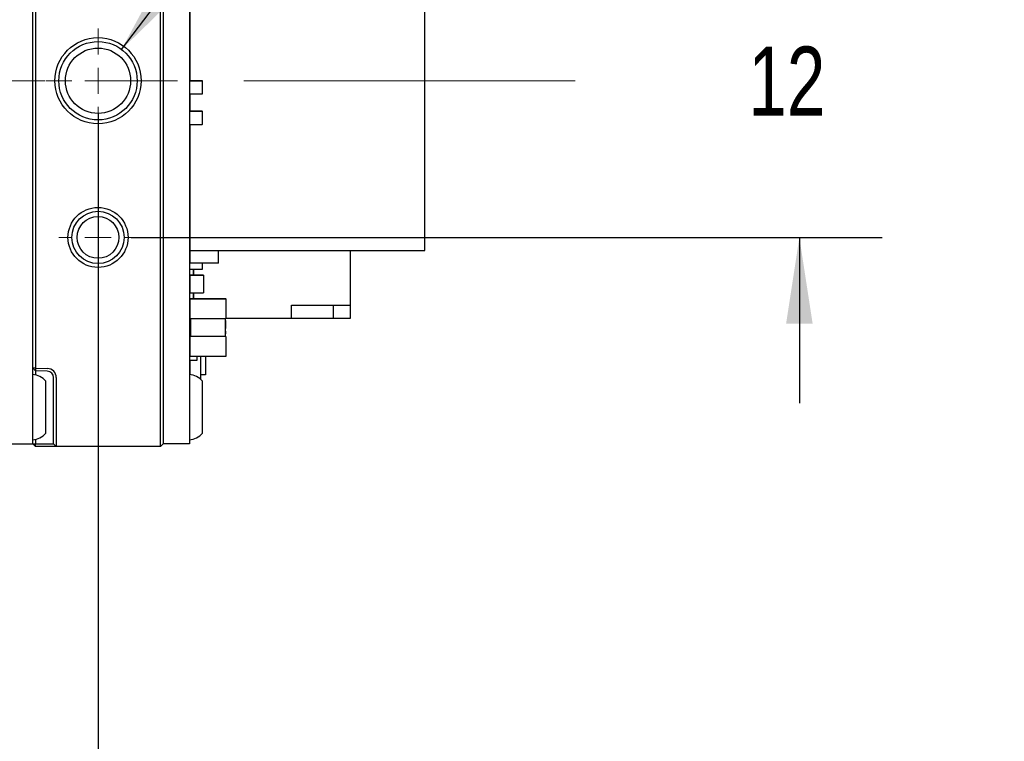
# Paper-space layout 'IX body' of a CAD drawing. Header units: millimetres. Extents: x 5 to 274, y 4 to 211.
# Tile 4 of 21: x 127 to 165, y 36 to 64. Entities that reach past the tile are written whole.
import ezdxf

# ---------------------------------------------------------------- set-up
doc = ezdxf.new("R2010")
doc.units = ezdxf.units.MM
doc.linetypes.add('CENTERX2', pattern=[20.32, 12.7, -2.54, 2.54, -2.54])
doc.layers.add('DIMENSIONS', color=8, linetype='Continuous')
doc.styles.add('SLDTEXTSTYLE0', font='TXT', dxfattribs={"width": 0.75})
doc.styles.add('SLDTEXTSTYLE5', font='TXT', dxfattribs={"width": 0.678571})
doc.dimstyles.new('SLDDIMSTYLE11', dxfattribs={"dimtxt": 2.645833, "dimasz": 3.302, "dimexe": 0, "dimexo": 0.0625, "dimgap": 0.661458, "dimtad": 0, "dimtih": 1, "dimtoh": 1, "dimdec": 0, "dimrnd": 1e-09, "dimzin": 12, "dimdsep": 46, "dimtxsty": 'SLDTEXTSTYLE0', "dimsah": 1, "dimcen": 0.09, "dimadec": 0, "dimazin": 3, "dimtol": 1, "dimtp": 0.5, "dimtm": 0.5, "dimtfac": 1, "dimtdec": 1, "dimtmove": 0, "dimatfit": 0, "dimfxl": 1, "dimfrac": 2, "dimtolj": 1, "dimarcsym": 0})
doc.dimstyles.new('SLDDIMSTYLE8', dxfattribs={"dimtxt": 2.645833, "dimasz": 3.302, "dimexe": 0, "dimexo": 0.0625, "dimgap": 0.661458, "dimtad": 0, "dimtih": 1, "dimtoh": 1, "dimdec": 0, "dimrnd": 1e-09, "dimzin": 12, "dimdsep": 46, "dimtxsty": 'SLDTEXTSTYLE0', "dimsah": 1, "dimcen": 0.09, "dimadec": 0, "dimazin": 3, "dimtfac": 1, "dimtdec": 0, "dimtmove": 0, "dimatfit": 0, "dimfxl": 1, "dimfrac": 2, "dimtolj": 1, "dimtzin": 12, "dimarcsym": 0})
doc.dimstyles.new('SLDDIMSTYLE9', dxfattribs={"dimtxt": 2.645833, "dimasz": 3.302, "dimexe": 0, "dimexo": 0.0625, "dimgap": 0.661458, "dimtad": 0, "dimtih": 1, "dimtoh": 1, "dimdec": 6, "dimrnd": 1e-09, "dimzin": 12, "dimdsep": 46, "dimtxsty": 'SLDTEXTSTYLE0', "dimsah": 1, "dimcen": 0, "dimadec": 0, "dimazin": 3, "dimtfac": 1, "dimtofl": 0, "dimtmove": 0, "dimatfit": 3, "dimfxl": 1, "dimfrac": 2, "dimtolj": 1, "dimtzin": 12, "dimarcsym": 0})

# ---------------------------------------------------------------- blocks, each defined once
blk = doc.blocks.new('_D_50')
at = {"layer": 'DIMENSIONS'}
for p, q in [((156.917, 67.365), (156.917, 73.715)), ((131.319, 67.365), (160.092, 67.365)), ((131.319, 55.365), (160.092, 55.365)), ((156.917, 55.365), (156.917, 49.015))]:
    blk.add_line(p, q, dxfattribs=at)
for points in [[(156.917, 67.365), (157.425, 70.667), (156.409, 70.667)], [(156.917, 55.365), (156.409, 52.063), (157.425, 52.063)]]:
    blk.add_solid(points, dxfattribs=at)
at = {"layer": 'DIMENSIONS', "insert": (154.962, 62.674), "char_height": 2.6458, "attachment_point": 1, "style": 'SLDTEXTSTYLE0'}
blk.add_mtext('12', dxfattribs=at)
blk = doc.blocks.new('_D_52')
at = {"layer": 'DIMENSIONS'}
for p, q in [((130.049, 60.095), (130.049, 30.19)), ((118.049, 44.595), (118.049, 30.19)), ((118.049, 33.365), (111.699, 33.365)), ((130.049, 33.365), (136.399, 33.365))]:
    blk.add_line(p, q, dxfattribs=at)
for points in [[(118.049, 33.365), (114.747, 33.873), (114.747, 32.857)], [(130.049, 33.365), (133.351, 32.857), (133.351, 33.873)]]:
    blk.add_solid(points, dxfattribs=at)
at = {"layer": 'DIMENSIONS', "char_height": 2.6458, "attachment_point": 1, "style": 'SLDTEXTSTYLE0'}
for s, insert in [('12', (118.684, 34.674)), ('±0.5', (122.594, 34.674))]:
    blk.add_mtext(s, dxfattribs=dict(at, insert=insert))
blk = doc.blocks.new('SW_SYMBOL_HOLE_DEPTH')
at = {"layer": 'DIMENSIONS', "color": 0}
for p, q in [((0, 875), (800, 875)), ((400, 875), (400, 75)), ((100, 555), (400, 75)), ((700, 555), (400, 75))]:
    blk.add_line(p, q, dxfattribs=at)
blk = doc.blocks.new('_D_54')
at = {"layer": 'DIMENSIONS'}
for p, q in [((130.952, 62.563), (142.244, 77.549)), ((142.244, 77.549), (148.594, 77.549))]:
    blk.add_line(p, q, dxfattribs=at)
blk.add_solid([(130.952, 62.563), (133.345, 64.895), (132.533, 65.506)], dxfattribs=at)
at = {"layer": 'DIMENSIONS', "xscale": 0.0033796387, "yscale": 0.0033796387, "zscale": 0.0033796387}
blk.add_blockref('SW_SYMBOL_HOLE_DEPTH', (162.254, 75.814), dxfattribs=at)
at = {"layer": 'DIMENSIONS', "attachment_point": 1}
for s, insert, char_height, style in [('M3 - 6H', (148.594, 78.858), 2.6458, 'SLDTEXTSTYLE5'), ('3', (167.03, 78.858), 2.646, 'SLDTEXTSTYLE0'), ('MIN', (169.96, 78.858), 2.6458, 'SLDTEXTSTYLE0')]:
    blk.add_mtext(s, dxfattribs=dict(at, insert=insert, char_height=char_height, style=style))
blk = doc.blocks.new('SW_CENTERMARKSYMBOL_34')
at = {"color": 0, "linetype": 'Continuous', "lineweight": 18}
for p, q in [((0, 1), (0, 1.5)), ((0, 0), (0, 0.5)), ((-1, 0), (-1.5, 0)), ((0, 0), (-0.5, 0)), ((0, 0), (0, -0.5)), ((0, 0), (0.5, 0)), ((1, 0), (1.5, 0)), ((0, -1), (0, -1.5))]:
    blk.add_line(p, q, dxfattribs=at)
blk = doc.blocks.new('SW_CENTERMARKSYMBOL_35')
at = {"color": 0, "linetype": 'Continuous', "lineweight": 18}
for p, q in [((0, 1), (0, 2)), ((0, 0), (0, 0.5)), ((-1, 0), (-2, 0)), ((0, 0), (-0.5, 0)), ((0, 0), (0, -0.5)), ((0, 0), (0.5, 0)), ((1, 0), (2, 0)), ((0, -1), (0, -2))]:
    blk.add_line(p, q, dxfattribs=at)

psp = doc.layouts.new('IX body')

# ---------------------------------------------------------------- linework, layer by layer
at = {"color": 7, "linetype": 'Continuous', "lineweight": 25}
for p, q in [((127.5491738, 50.3691047), (127.5491738, 74.3654231)), ((127.5491738, 48.3654231), (127.5491738, 74.3654231)), ((127.6491738, 74.3654231), (127.6491738, 50.361992)), ((132.4491738, 48.3654231), (132.4491738, 74.3654231)), ((132.5491738, 74.3654231), (132.5491738, 48.3654231)), ((133.5491738, 74.3654231), (133.5491738, 48.3654231)), ((133.5636635, 65.8654209), (133.5636635, 61.3655362)), ((142.5636633, 54.8654226), (142.5636633, 65.8654209)), ((133.5536629, 63.4555384), (133.5536629, 62.9755384)), ((133.5636629, 63.4555384), (133.5536629, 63.4555384)), ((133.5536629, 62.9755385), (133.5536629, 62.9255353)), ((133.5636629, 62.9755384), (133.5536629, 62.9755384)), ((133.5636629, 62.9255353), (133.5536629, 62.9255353)), ((133.5536629, 61.3555361), (133.5536629, 60.8755361)), ((133.5636629, 61.3555361), (133.5536629, 61.3555361)), ((133.5536632, 61.3753405), (133.5536632, 61.3555362)), ((133.5636632, 61.3753405), (133.5536632, 61.3753405)), ((133.5636629, 61.3655361), (134.0436629, 61.3655361)), ((133.5636629, 61.3555361), (133.5636629, 61.3655361)), ((134.0436629, 61.3655361), (133.5636629, 61.3655361)), ((134.0436629, 61.3555361), (134.0436629, 61.3655361)), ((134.0436629, 61.3555361), (134.0536629, 61.3555361)), ((134.0536629, 60.8755361), (134.0536629, 61.3555361)), ((133.5636629, 60.8755361), (133.5536629, 60.8755361)), ((133.5636629, 60.8755361), (133.5636629, 60.8655361)), ((133.5636629, 60.8655361), (134.0436629, 60.8655361)), ((133.5636635, 60.8655362), (133.5636635, 60.19554)), ((134.0436629, 60.8755361), (134.0536629, 60.8755361)), ((134.0436629, 60.8655361), (134.0436629, 60.8755361)), ((133.5536629, 60.565539), (133.5536629, 60.18554)), ((133.5636629, 60.565539), (133.5536629, 60.565539)), ((133.5536629, 60.1855398), (133.5536629, 59.7055398)), ((133.5636629, 60.1855398), (133.5536629, 60.1855398)), ((133.5636629, 60.1955398), (134.0436629, 60.1955398)), ((133.5636629, 60.1855398), (133.5636629, 60.1955398)), ((134.0436629, 60.1955398), (133.5636629, 60.1955398)), ((134.0436629, 60.1855398), (134.0436629, 60.1955398)), ((134.0436629, 60.1855398), (134.0536629, 60.1855398)), ((134.0536629, 59.7055398), (134.0536629, 60.1855398)), ((133.5536629, 59.70554), (133.5536629, 59.5403473)), ((133.5636629, 59.7055398), (133.5536629, 59.7055398)), ((133.5636629, 59.7055398), (133.5636629, 59.6955398)), ((133.5636629, 59.6955398), (134.0436629, 59.6955398)), ((133.5636635, 59.69554), (133.5636635, 54.8654226)), ((134.0436629, 59.7055398), (134.0536629, 59.7055398)), ((134.0436629, 59.6955398), (134.0436629, 59.7055398)), ((133.5536629, 59.5403473), (133.5636629, 59.5403473)), ((133.5536629, 58.9403473), (133.5536629, 58.7503473)), ((133.5636629, 58.9403473), (133.5536629, 58.9403473)), ((133.5536629, 58.9403473), (133.5636629, 58.9403473)), ((133.5536629, 56.0655028), (133.5536629, 55.8755028)), ((133.5536629, 55.8755028), (133.5636629, 55.8755028)), ((133.5536629, 55.2755028), (133.5536629, 55.0855028)), ((133.5636629, 55.2755028), (133.5536629, 55.2755028)), ((133.5536629, 55.2755028), (133.5536629, 55.2755028)), ((133.5536629, 55.2755028), (133.5636629, 55.2755028)), ((133.5636635, 54.8654226), (133.5636635, 54.3854241)), ((133.5636635, 54.8654226), (142.5636633, 54.8654226)), ((134.6636639, 54.3854241), (134.6636639, 54.8654226)), ((139.7136611, 54.8654226), (139.7136611, 52.7653182)), ((133.5536629, 54.6355387), (133.5536629, 54.1555387)), ((133.5636629, 54.6355387), (133.5536629, 54.6355387)), ((134.6636639, 54.3854241), (133.5636635, 54.3854241)), ((134.0536629, 54.1555387), (134.0536629, 54.3854241)), ((133.5636629, 54.1555387), (133.5536629, 54.1555387)), ((133.5636629, 54.1555387), (133.5636629, 54.1455387)), ((133.5636629, 54.1455387), (134.0436629, 54.1455387)), ((133.7136609, 53.9229249), (133.7136609, 54.1455388)), ((133.7136611, 54.1455388), (133.7136611, 53.9229249)), ((134.0436629, 54.1555387), (134.0536629, 54.1555387)), ((134.0436629, 54.1455387), (134.0436629, 54.1555387)), ((133.5536629, 53.8655401), (133.5536629, 53.3855401)), ((133.5636629, 53.8655401), (133.5536629, 53.8655401)), ((133.5636635, 53.9229249), (133.5636635, 53.9229248)), ((134.0936635, 53.9229249), (133.5636635, 53.9229249)), ((133.5636635, 53.9229248), (133.5636635, 53.2479248)), ((133.5636635, 53.9229248), (134.0936635, 53.9229248)), ((134.0936635, 53.9229248), (134.0936635, 53.9229249)), ((134.0936635, 53.9229248), (134.0936635, 53.2479248)), ((133.5636629, 53.3855401), (133.5536629, 53.3855401)), ((133.5636635, 53.2479248), (134.0936635, 53.2479248)), ((133.7136609, 53.0155865), (133.7136609, 53.2479248)), ((133.7136611, 53.2479248), (133.7136611, 53.0155865)), ((133.5636635, 52.2957465), (133.5636635, 52.9854265)), ((133.5636636, 52.9854265), (133.5636636, 52.2957465)), ((133.5938235, 53.0155865), (134.9335035, 53.0155865)), ((134.9335036, 53.0155865), (133.5938236, 53.0155865)), ((134.9548299, 53.0067528), (134.9548299, 53.0067529)), ((134.9636636, 52.2957465), (134.9636636, 52.9854265)), ((133.5636609, 52.7653183), (133.563661, 52.7653182)), ((133.5636609, 52.5653183), (133.563661, 52.5653182)), ((137.4636611, 52.7653182), (139.7136611, 52.7653182)), ((137.4636611, 52.2653182), (137.4636611, 52.7653182)), ((139.0636611, 52.7653182), (139.0636611, 52.2653182)), ((139.7136611, 52.7653182), (139.7136611, 52.2653182)), ((133.5724972, 52.2744202), (133.5724972, 52.2744201)), ((133.5938235, 52.2655865), (133.5938235, 51.5655865)), ((133.5938236, 52.2655865), (133.6216154, 52.2655865)), ((133.5938236, 51.5655865), (133.5938236, 52.2655865)), ((133.6216154, 52.2655865), (133.6239836, 52.2655865)), ((133.6239836, 52.2655865), (134.9033436, 52.2655865)), ((134.9078653, 52.2655865), (134.9335036, 52.2655865)), ((134.9335035, 52.1471074), (134.9335035, 52.1229886)), ((134.9335035, 52.0933656), (134.9335035, 52.1174913)), ((134.9335035, 52.0686833), (134.9335035, 52.0630684)), ((134.9335036, 51.5655865), (134.9335036, 52.2655865)), ((137.4636611, 52.2653182), (134.9335036, 52.2653182)), ((134.9335035, 52.1813501), (134.9335035, 52.1755793)), ((134.9335035, 52.1813501), (134.9385036, 52.1813501)), ((134.9335035, 52.0772213), (134.9335035, 52.0717302)), ((134.9385036, 52.1174913), (134.9385035, 52.0933656)), ((134.9385035, 52.0686833), (134.9385035, 52.0197319)), ((134.9385036, 52.1813501), (134.9385036, 52.0144116)), ((134.9385036, 52.0772213), (134.9385036, 52.0325941)), ((139.0636611, 52.2653182), (137.4636611, 52.2653182)), ((139.7136611, 52.2653182), (139.0636611, 52.2653182)), ((134.9335035, 52.0271094), (134.9335035, 52.0197319)), ((134.9335035, 52.0018833), (134.9335035, 51.9719851)), ((134.9335035, 51.9722735), (134.9335035, 51.9231646)), ((134.9335035, 51.9455594), (134.9335035, 51.9722735)), ((134.9335035, 51.9194269), (134.9335035, 51.9562736)), ((134.9335035, 51.9234261), (134.9335035, 51.9194269)), ((134.9335035, 51.9006309), (134.9335035, 51.8740484)), ((134.9335035, 51.8954415), (134.9335035, 51.9006309)), ((134.9335035, 51.854936), (134.9335035, 51.8791401)), ((134.9335035, 51.8046533), (134.9335035, 51.7972891)), ((134.9335035, 51.7270114), (134.9335035, 51.7504162)), ((134.9335035, 51.7187751), (134.9335035, 51.6961106)), ((134.9335035, 51.6961106), (134.9335035, 51.6799268)), ((134.9335035, 51.6503565), (134.9335035, 51.6802417)), ((134.9335035, 52.0382224), (134.9335035, 52.0325941)), ((134.9335035, 52.0018833), (134.9335035, 52.0144116)), ((134.9335035, 52.0144116), (134.9385036, 52.0144116)), ((134.9335035, 52.0018833), (134.9385036, 52.0018833)), ((134.9385036, 51.9562736), (134.9335035, 51.9562736)), ((134.9385036, 51.9234261), (134.9335035, 51.9234261)), ((134.9385036, 51.8791401), (134.9335035, 51.8791401)), ((134.9335035, 51.8687676), (134.9335035, 51.8631457)), ((134.9385036, 51.8687676), (134.9335035, 51.8687676)), ((134.9335035, 51.8547722), (134.9335035, 51.8492811)), ((134.9335035, 51.8157663), (134.9335035, 51.810138)), ((134.9335035, 51.7755575), (134.9335035, 51.7919426)), ((134.9385036, 51.7919426), (134.9335035, 51.7919426)), ((134.9385036, 51.7755575), (134.9335035, 51.7755575)), ((134.9335035, 51.7755575), (134.9335035, 51.7270114)), ((134.9385036, 51.741335), (134.9335035, 51.741335)), ((134.9335035, 51.6971398), (134.9335035, 51.741335)), ((134.9335035, 51.7098515), (134.9335035, 51.6971398)), ((134.9385036, 51.7098515), (134.9335035, 51.7098515)), ((134.9335035, 51.6802417), (134.9385036, 51.6802417)), ((134.9385036, 52.0144116), (134.9385035, 51.9845001)), ((134.9385035, 51.9455594), (134.9385036, 51.9722735)), ((134.9385035, 51.9194269), (134.9385036, 51.9562736)), ((134.9385035, 51.8954415), (134.9385036, 51.9006309)), ((134.9385035, 51.854936), (134.9385036, 51.8791401)), ((134.9385035, 51.7972891), (134.9385035, 51.854936)), ((134.9385035, 51.7620182), (134.9385036, 51.7919426)), ((134.9385036, 51.7270114), (134.9385035, 51.7504162)), ((134.9385035, 51.6503565), (134.9385036, 51.6802417)), ((134.9385036, 51.9562736), (134.9385036, 52.0018833)), ((134.9385036, 51.8791401), (134.9385036, 51.9234261)), ((134.9385036, 51.7919426), (134.9385036, 51.8687676)), ((134.9385036, 51.810138), (134.9385036, 51.8547722)), ((134.9385036, 51.741335), (134.9385036, 51.7755575)), ((134.9385036, 51.6971398), (134.9385036, 51.741335)), ((134.9385036, 51.6802417), (134.9385036, 51.7098515)), ((133.5636635, 51.5854272), (133.5636635, 51.5354265)), ((133.5938235, 51.5854272), (133.5636635, 51.5854272)), ((133.5636635, 50.8457465), (133.5636635, 51.5354265)), ((133.5636636, 51.5354265), (133.5636636, 50.8457465)), ((133.6239836, 51.5655865), (133.5938236, 51.5655865)), ((134.9033436, 51.5655865), (133.6239836, 51.5655865)), ((134.9335036, 51.5655865), (134.9033436, 51.5655865)), ((134.9385035, 51.6503565), (134.9335035, 51.6503565)), ((134.9548299, 51.5567528), (134.9548299, 51.5567529)), ((134.9636636, 50.8457465), (134.9636636, 51.5354265)), ((133.5536632, 51.2563434), (133.5536632, 51.1163434)), ((133.5536632, 51.1163434), (133.5636632, 51.1163434)), ((133.5536632, 50.8163434), (133.5536632, 50.6763434)), ((133.5636632, 50.8163434), (133.5536632, 50.8163434)), ((133.5536632, 50.8163434), (133.5636632, 50.8163434)), ((133.5536632, 50.6655059), (133.5536632, 50.5255059)), ((133.5636632, 50.8163434), (133.5636632, 50.8457465)), ((133.5871092, 50.8163434), (133.5636632, 50.8163434)), ((133.5636632, 50.8163434), (133.5871092, 50.8163434)), ((133.5636632, 50.6763434), (133.5636632, 50.6663434)), ((133.5636632, 50.6663434), (133.8436632, 50.6663434)), ((133.5636635, 50.6663434), (133.5636635, 50.1140942)), ((133.5724972, 50.8244202), (133.5724972, 50.8244201)), ((133.5938236, 50.8155865), (134.9335036, 50.8155865)), ((133.8436632, 50.6663434), (133.8436632, 50.6763434)), ((133.8536632, 50.6763434), (133.8536632, 50.8155865)), ((133.9936627, 49.9217609), (133.9936627, 50.8155865)), ((134.1636623, 50.8155865), (134.1636623, 50.1054249)), ((127.5491738, 50.3691047), (127.6491129, 50.2619331)), ((127.6491738, 50.361992), (127.5491738, 50.3691047)), ((127.6491738, 50.361992), (127.6491129, 50.2619331)), ((128.1078987, 50.245912), (127.6491129, 50.2619331)), ((127.6491129, 50.2619331), (127.6491129, 50.1004026)), ((127.6491738, 50.361992), (128.1113886, 50.3458511)), ((133.5536632, 50.5255059), (133.5636632, 50.5255059)), ((133.5536632, 50.2255059), (133.5536632, 50.1150417)), ((133.5636632, 50.2255059), (133.5536632, 50.2255059)), ((133.5536632, 50.2255059), (133.5536632, 50.2255059)), ((133.5536632, 50.2255059), (133.5636632, 50.2255059)), ((128.0491738, 47.8654231), (128.0491738, 49.8654231)), ((128.3491738, 48.3654231), (128.3491738, 49.9960643)), ((128.4491738, 49.9960643), (128.4491738, 48.3654231)), ((134.1636623, 50.1054249), (133.9936627, 50.1054249)), ((134.0491738, 47.8654231), (134.0491738, 49.8654231)), ((127.5491738, 47.4654231), (127.5491738, 48.3654231)), ((128.3491738, 47.4654231), (128.3491738, 48.3654231)), ((128.4491738, 48.3654231), (128.4491738, 47.3654231)), ((132.4491738, 47.3654231), (132.4491738, 48.3654231)), ((132.5491738, 48.3654231), (132.5491738, 47.4654231)), ((133.5491738, 48.3654231), (133.5491738, 47.4654231)), ((127.6491129, 47.6304436), (127.6491129, 47.4654231)), ((126.5491738, 47.4654231), (127.5491738, 47.4654231)), ((127.5491738, 47.4654231), (127.6491129, 47.4654231)), ((127.5491738, 47.4654231), (127.6491738, 47.3654231)), ((127.6491129, 47.4654231), (128.1078987, 47.4654231)), ((127.6491738, 47.3654231), (127.6491129, 47.4654231)), ((128.1113886, 47.3654231), (127.6491738, 47.3654231)), ((128.1078987, 47.4654231), (128.3491738, 47.4654231)), ((128.4491738, 47.3654231), (128.1113886, 47.3654231)), ((128.3491738, 47.4654231), (128.4491738, 47.3654231)), ((132.4491738, 47.3654231), (128.4491738, 47.3654231)), ((132.4491738, 47.3654231), (132.5491738, 47.4654231)), ((133.5491738, 47.4654231), (132.5491738, 47.4654231))]:
    psp.add_line(p, q, dxfattribs=at)
at = {"color": 7, "linetype": 'CENTERX2', "lineweight": 18}
psp.add_line((148.3310226, 61.3654231), (108.6991738, 61.3654231), dxfattribs=at)
at = {"color": 7, "linetype": 'Continuous', "lineweight": 25}
for centre, radius in [((130.0491738, 61.3654231), 1.65), ((130.0491738, 61.3654231), 1.5), ((130.0491738, 61.3654231), 1.25), ((130.0491738, 55.3654231), 1.15), ((130.0491738, 55.3654231), 1), ((130.0491738, 55.3654231), 0.8)]:
    psp.add_circle(centre, radius, dxfattribs=at)
for centre, radius, start, end in [((133.5636629, 63.4555384), 0.01, 90, 180), ((133.5636629, 63.4555384), 0.01, 90, 180), ((133.5636629, 62.9755384), 0.01, 180, 270), ((133.5636629, 62.9255353), 0.01, 180, 270), ((133.5636629, 61.3555361), 0.01, 90, 180), ((133.5636629, 61.3555361), 0.01, 90, 180), ((133.5636632, 61.3753405), 0.01, 90, 180), ((133.5636632, 61.3753405), 0.01, 90, 180), ((134.0436629, 61.3555361), 0.01, 0, 90), ((134.0436629, 61.3555361), 0.01, 0, 90), ((133.5636629, 60.8755361), 0.01, 180, 270), ((134.0436629, 60.8755361), 0.01, 270, 0), ((133.5636629, 60.565539), 0.01, 90, 180), ((133.5636629, 60.565539), 0.01, 90, 180), ((133.5636629, 60.1855398), 0.01, 90, 180), ((133.5636629, 60.1855398), 0.01, 90, 180), ((134.0436629, 60.1855398), 0.01, 0, 90), ((134.0436629, 60.1855398), 0.01, 0, 90), ((133.5636629, 59.7055398), 0.01, 180, 270), ((134.0436629, 59.7055398), 0.01, 270, 0), ((133.5636629, 58.7503473), 0.01, 180, 270), ((133.5636629, 56.0655028), 0.01, 90, 180), ((133.5636629, 56.0655028), 0.01, 90, 180), ((133.5636629, 55.0855028), 0.01, 180, 270), ((133.5636629, 54.6355387), 0.01, 90, 180), ((133.5636629, 54.6355387), 0.01, 90, 180), ((133.5636629, 54.1555387), 0.01, 180, 270), ((134.0436629, 54.1555387), 0.01, 270, 360), ((133.5636629, 53.8655402), 0.01, 90, 180), ((133.5636629, 53.8655401), 0.01, 90, 180), ((133.5636629, 53.3855401), 0.01, 180, 270), ((133.5938235, 52.9854265), 0.03016, 90, 179.9999975), ((133.5938236, 52.9854265), 0.03016, 90, 179.9999975), ((134.9335035, 52.9854265), 0.03016, 45, 90), ((134.9335036, 52.9854265), 0.03016, 0.0000025, 90), ((133.5938235, 52.2957465), 0.03016, 179.9999975, 225), ((133.5938236, 52.2957465), 0.03016, 179.9999975, 270), ((134.9335036, 52.2957465), 0.03016, 270, 0.0000025), ((133.5938235, 51.5354265), 0.03016, 90, 179.9999975), ((133.5938236, 51.5354265), 0.03016, 90, 179.9999975), ((134.9335035, 51.5354265), 0.03016, 45, 90), ((134.9335036, 51.5354265), 0.03016, 359.9999975, 90), ((133.5636632, 51.2563434), 0.01, 90, 180), ((133.5636632, 51.2563434), 0.01, 90, 180), ((133.5636632, 50.6763434), 0.01, 180, 270), ((133.5636632, 50.6655059), 0.01, 147.145773, 180), ((133.5636632, 50.6655059), 0.01, 147.14581456, 180), ((133.5938235, 50.8457465), 0.03016, 179.9999975, 225), ((133.5938236, 50.8457465), 0.03016, 179.9999975, 270), ((133.8436632, 50.6763434), 0.01, 270, 0), ((134.9335036, 50.8457465), 0.03016, 270, 359.9999975), ((128.0991738, 49.9960643), 0.25, 0, 88), ((128.0991738, 49.9960643), 0.35, 0, 88), ((127.4879263, 49.3679281), 0.75, 41.55407748, 85.31582017), ((133.4879263, 49.3679281), 0.75, 41.55407748, 85.31582017), ((127.4879263, 48.3629181), 0.75, 274.68417983, 318.44592252), ((133.4879263, 48.3629181), 0.75, 274.68417983, 318.44592252)]:
    psp.add_arc(centre, radius, start, end, dxfattribs=at)

# ---------------------------------------------------------------- block references
at = {"color": 7, "linetype": 'Continuous', "lineweight": 0}
for name, p in [('SW_CENTERMARKSYMBOL_35', (130.0491738, 61.3654231)), ('SW_CENTERMARKSYMBOL_34', (130.0491738, 55.3654231))]:
    psp.add_blockref(name, p, dxfattribs=at)

# ---------------------------------------------------------------- dimensions: what is measured, and where the dimension line sits
at = {"layer": 'DIMENSIONS'}
dim = psp.add_diameter_dim_2p(p1=(129.1464929, 60.1674385), p2=(130.9518548, 62.5634077), text='M3 - 6H {\\fGDT;x} 3\\P', dimstyle='SLDDIMSTYLE9', override={"dimpost": '<>'}, dxfattribs=at)
dim.commit()
dim.dimension.update_dxf_attribs({"geometry": '_D_54', "text_midpoint": (162.5950905, 77.5493175), "dimtype": 163})
dim = psp.add_linear_dim(base=(156.9170578, 55.3654231), p1=(130.0491738, 67.3654231), p2=(130.0491738, 55.3654231), angle=90, dimstyle='SLDDIMSTYLE8', dxfattribs=at)
dim.commit()
dim.dimension.update_dxf_attribs({"geometry": '_D_50', "text_midpoint": (156.9170578, 61.3654231), "dimtype": 160})
dim = psp.add_linear_dim(base=(130.0491738, 33.3654231), p1=(118.0491738, 45.8654231), p2=(130.0491738, 61.3654231), dimstyle='SLDDIMSTYLE11', dxfattribs=at)
dim.commit()
dim.dimension.update_dxf_attribs({"geometry": '_D_52', "text_midpoint": (124.0491738, 33.3654231), "dimtype": 160})

doc.saveas('drawing.dxf')
